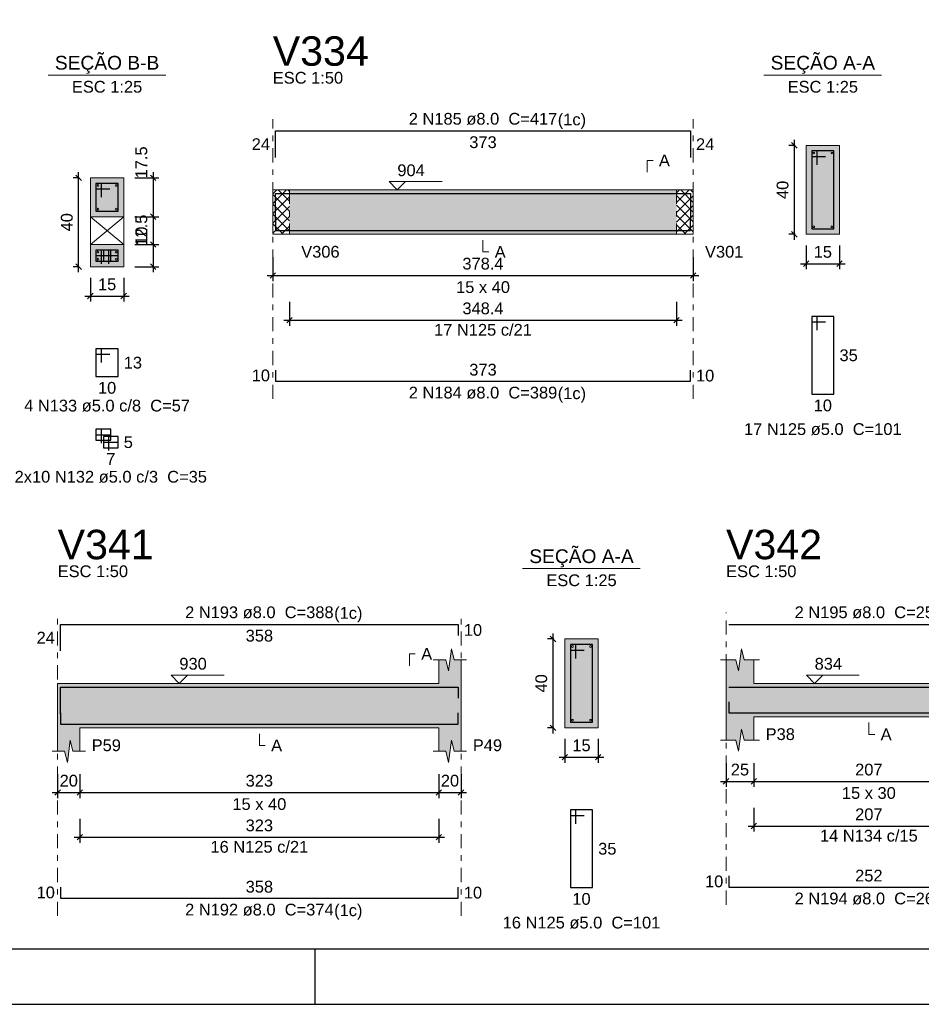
# Model space of a CAD drawing. Header units: millimetres. Extents: x 0 to 119, y 0 to 84.
# Tile 2 of 30: x 16 to 32, y 0 to 18. Entities that reach past the tile are written whole.
import ezdxf

# ---------------------------------------------------------------- set-up
doc = ezdxf.new("R2010")
doc.units = ezdxf.units.MM
doc.header["$MEASUREMENT"] = 0
doc.linetypes.add('DASHDOT', pattern=[2.54, 1.27, -0.635, 0, -0.635])
doc.linetypes.add('NULL', pattern=[0])
doc.layers.get('0').update_dxf_attribs({"lineweight": 18})
for name, color, linetype, lineweight in [('Descrição da armadura', 7, 'Continuous', 0), ('DT-Barras na forma', 2, 'Continuous', 30), ('DT-Barras no corte', 5, 'Continuous', 5), ('DT-Barras rebatidas', 2, 'Continuous', 30), ('DT-Cotas', 9, 'Continuous', 5), ('DT-Forma', 5, 'Continuous', 5), ('DT-Hachura forma vigas', 254, 'Continuous', 5), ('DT-Hachura intersecção vigas', 9, 'Continuous', 5), ('DT-Hachura seção vigas', 254, 'Continuous', 5), ('DT-Pontilhado', 9, 'DASHDOT', 5), ('DT-Textos', 7, 'Continuous', 5), ('DT-Título', 3, 'Continuous', 20), ('Textos armaduras', 7, 'Continuous', 0)]:
    doc.layers.add(name, color=color, linetype=linetype, lineweight=lineweight)
doc.layers.add('SEDUC_MARF', color=1, linetype='Continuous')
doc.layers.add('SEDUC_MARGG', color=7, linetype='Continuous')
doc.styles.add('Arial', font='txt')
doc.dimstyles.new('UM_25.000000', dxfattribs={"dimtxt": 0.18, "dimasz": 0.1, "dimexe": 0.1, "dimexo": 0.2, "dimgap": 0, "dimtad": 1, "dimtih": 1, "dimtoh": 1, "dimdec": 1, "dimlfac": 25, "dimzin": 0, "dimdsep": 46, "dimtxsty": 'Standard', "dimcen": 0.09, "dimdle": 0.1, "dimadec": 1, "dimazin": 2, "dimtfac": 1, "dimtdec": 4, "dimtofl": 0, "dimtmove": 0, "dimatfit": 3, "dimfxl": 1, "dimtolj": 1, "dimarcsym": 0})
doc.dimstyles.new('UM_50.000000', dxfattribs={"dimtxt": 0.18, "dimasz": 0.1, "dimexe": 0.1, "dimexo": 0.2, "dimgap": 0, "dimtad": 1, "dimtih": 1, "dimtoh": 1, "dimdec": 1, "dimlfac": 50, "dimzin": 0, "dimdsep": 46, "dimtxsty": 'Standard', "dimcen": 0.09, "dimdle": 0.1, "dimadec": 1, "dimazin": 2, "dimtfac": 1, "dimtdec": 4, "dimtofl": 0, "dimtmove": 0, "dimatfit": 3, "dimfxl": 1, "dimtolj": 1, "dimarcsym": 0})

# ---------------------------------------------------------------- blocks, each defined once
blk = doc.blocks.new('_Oblique')
at = {"color": 0, "linetype": 'ByBlock', "lineweight": -2}
blk.add_line((-0.5, -0.5), (0.5, 0.5), dxfattribs=at)
blk = doc.blocks.new('*D301')
at = {"layer": 'Defpoints', "color": 0}
for p in [(16.753, 14.877), (16.965, 14.877), (16.965, 13.277)]:
    blk.add_point(p, dxfattribs=at)
at = {"layer": 'DT-Cotas', "color": 0, "lineweight": -2}
for p, q in [((16.753, 13.177), (16.753, 14.977)), ((16.765, 14.877), (16.653, 14.877)), ((16.765, 13.277), (16.653, 13.277))]:
    blk.add_line(p, q, dxfattribs=at)
at = {"layer": 'DT-Cotas', "color": 0, "lineweight": -2, "xscale": 0.1, "yscale": 0.1, "zscale": 0.1}
for p, rotation in [((16.753, 14.877), 90), ((16.753, 13.277), 270)]:
    blk.add_blockref('_Oblique', p, dxfattribs=dict(at, rotation=rotation))
at = {"layer": 'DT-Cotas', "color": 7, "insert": (16.541, 14.077), "char_height": 0.2118, "attachment_point": 5, "rotation": 90, "style": 'Arial'}
blk.add_mtext('\\A1;40', dxfattribs=at)
blk = doc.blocks.new('*D302')
at = {"layer": 'Defpoints', "color": 0}
for p in [(16.965, 13.277), (17.565, 13.277), (17.565, 12.748)]:
    blk.add_point(p, dxfattribs=at)
at = {"layer": 'DT-Cotas', "color": 0, "lineweight": -2}
for p, q in [((16.965, 13.077), (16.965, 12.648)), ((17.565, 13.077), (17.565, 12.648)), ((16.865, 12.748), (17.665, 12.748))]:
    blk.add_line(p, q, dxfattribs=at)
at = {"layer": 'DT-Cotas', "color": 0, "lineweight": -2, "xscale": 0.1, "yscale": 0.1, "zscale": 0.1, "rotation": 180}
blk.add_blockref('_Oblique', (16.965, 12.748), dxfattribs=at)
at = {"layer": 'DT-Cotas', "color": 0, "lineweight": -2, "xscale": 0.1, "yscale": 0.1, "zscale": 0.1}
blk.add_blockref('_Oblique', (17.565, 12.748), dxfattribs=at)
at = {"layer": 'DT-Cotas', "color": 7, "insert": (17.265, 12.959), "char_height": 0.2118, "attachment_point": 5, "rotation": 0.0057, "style": 'Arial'}
blk.add_mtext('\\A1;15', dxfattribs=at)
blk = doc.blocks.new('*D303')
at = {"layer": 'Defpoints', "color": 0}
for p in [(17.565, 14.877), (17.565, 14.177), (18.094, 14.177)]:
    blk.add_point(p, dxfattribs=at)
at = {"layer": 'DT-Cotas', "color": 0, "lineweight": -2}
for p, q in [((18.094, 14.977), (18.094, 14.077)), ((17.765, 14.877), (18.194, 14.877)), ((17.765, 14.177), (18.194, 14.177))]:
    blk.add_line(p, q, dxfattribs=at)
at = {"layer": 'DT-Cotas', "color": 0, "lineweight": -2, "xscale": 0.1, "yscale": 0.1, "zscale": 0.1}
for p, rotation in [((18.094, 14.877), 90), ((18.094, 14.177), 270)]:
    blk.add_blockref('_Oblique', p, dxfattribs=dict(at, rotation=rotation))
at = {"layer": 'DT-Cotas', "color": 7, "insert": (17.882, 15.155), "char_height": 0.2118, "attachment_point": 5, "rotation": 90, "style": 'Arial'}
blk.add_mtext('\\A1;17.5', dxfattribs=at)
blk = doc.blocks.new('*D304')
at = {"layer": 'Defpoints', "color": 0}
for p in [(17.565, 14.177), (17.565, 13.677), (18.094, 13.677)]:
    blk.add_point(p, dxfattribs=at)
at = {"layer": 'DT-Cotas', "color": 0, "lineweight": -2}
for p, q in [((18.094, 14.277), (18.094, 13.577)), ((17.765, 14.177), (18.194, 14.177)), ((17.765, 13.677), (18.194, 13.677))]:
    blk.add_line(p, q, dxfattribs=at)
at = {"layer": 'DT-Cotas', "color": 0, "lineweight": -2, "xscale": 0.1, "yscale": 0.1, "zscale": 0.1}
for p, rotation in [((18.094, 14.177), 90), ((18.094, 13.677), 270)]:
    blk.add_blockref('_Oblique', p, dxfattribs=dict(at, rotation=rotation))
at = {"layer": 'DT-Cotas', "color": 7, "insert": (17.882, 13.927), "char_height": 0.2118, "attachment_point": 5, "rotation": 90, "style": 'Arial'}
blk.add_mtext('\\A1;12.5', dxfattribs=at)
blk = doc.blocks.new('*D305')
at = {"layer": 'Defpoints', "color": 0}
for p in [(17.565, 13.677), (17.565, 13.277), (18.094, 13.277)]:
    blk.add_point(p, dxfattribs=at)
at = {"layer": 'DT-Cotas', "color": 0, "lineweight": -2}
for p, q in [((17.765, 13.677), (18.194, 13.677)), ((18.094, 13.777), (18.094, 13.177)), ((17.765, 13.277), (18.194, 13.277))]:
    blk.add_line(p, q, dxfattribs=at)
at = {"layer": 'DT-Cotas', "color": 0, "lineweight": -2, "xscale": 0.1, "yscale": 0.1, "zscale": 0.1}
for p, rotation in [((18.094, 13.677), 90), ((18.094, 13.277), 270)]:
    blk.add_blockref('_Oblique', p, dxfattribs=dict(at, rotation=rotation))
at = {"layer": 'DT-Cotas', "color": 7, "insert": (17.882, 13.834), "char_height": 0.2118, "attachment_point": 5, "rotation": 90, "style": 'Arial'}
blk.add_mtext('\\A1;10', dxfattribs=at)
blk = doc.blocks.new('*D310')
at = {"layer": 'Defpoints', "color": 0}
for p in [(20.247, 13.649), (27.814, 13.649), (27.814, 13.119)]:
    blk.add_point(p, dxfattribs=at)
at = {"layer": 'DT-Cotas', "color": 0, "lineweight": -2}
for p, q in [((20.247, 13.449), (20.247, 13.019)), ((27.814, 13.449), (27.814, 13.019)), ((20.147, 13.119), (27.914, 13.119))]:
    blk.add_line(p, q, dxfattribs=at)
at = {"layer": 'DT-Cotas', "color": 0, "lineweight": -2, "xscale": 0.1, "yscale": 0.1, "zscale": 0.1, "rotation": 180}
blk.add_blockref('_Oblique', (20.247, 13.119), dxfattribs=at)
at = {"layer": 'DT-Cotas', "color": 0, "lineweight": -2, "xscale": 0.1, "yscale": 0.1, "zscale": 0.1}
blk.add_blockref('_Oblique', (27.814, 13.119), dxfattribs=at)
at = {"layer": 'DT-Cotas', "color": 7, "insert": (24.03, 13.331), "char_height": 0.2118, "attachment_point": 5, "style": 'Arial'}
blk.add_mtext('\\A1;378.4', dxfattribs=at)
blk = doc.blocks.new('*D311')
at = {"layer": 'Defpoints', "color": 0}
for p in [(29.635, 15.46), (29.847, 15.46), (29.847, 13.86)]:
    blk.add_point(p, dxfattribs=at)
at = {"layer": 'DT-Cotas', "color": 0, "lineweight": -2}
for p, q in [((29.647, 15.46), (29.535, 15.46)), ((29.635, 13.76), (29.635, 15.56)), ((29.647, 13.86), (29.535, 13.86))]:
    blk.add_line(p, q, dxfattribs=at)
at = {"layer": 'DT-Cotas', "color": 0, "lineweight": -2, "xscale": 0.1, "yscale": 0.1, "zscale": 0.1}
for p, rotation in [((29.635, 15.46), 90), ((29.635, 13.86), 270)]:
    blk.add_blockref('_Oblique', p, dxfattribs=dict(at, rotation=rotation))
at = {"layer": 'DT-Cotas', "color": 7, "insert": (29.423, 14.66), "char_height": 0.2118, "attachment_point": 5, "rotation": 90, "style": 'Arial'}
blk.add_mtext('\\A1;40', dxfattribs=at)
blk = doc.blocks.new('*D312')
at = {"layer": 'Defpoints', "color": 0}
for p in [(29.847, 13.86), (30.447, 13.86), (30.447, 13.331)]:
    blk.add_point(p, dxfattribs=at)
at = {"layer": 'DT-Cotas', "color": 0, "lineweight": -2}
for p, q in [((29.847, 13.66), (29.847, 13.231)), ((30.447, 13.66), (30.447, 13.231)), ((29.747, 13.331), (30.547, 13.331))]:
    blk.add_line(p, q, dxfattribs=at)
at = {"layer": 'DT-Cotas', "color": 0, "lineweight": -2, "xscale": 0.1, "yscale": 0.1, "zscale": 0.1, "rotation": 180}
blk.add_blockref('_Oblique', (29.847, 13.331), dxfattribs=at)
at = {"layer": 'DT-Cotas', "color": 0, "lineweight": -2, "xscale": 0.1, "yscale": 0.1, "zscale": 0.1}
blk.add_blockref('_Oblique', (30.447, 13.331), dxfattribs=at)
at = {"layer": 'DT-Cotas', "color": 7, "insert": (30.147, 13.543), "char_height": 0.2118, "attachment_point": 5, "rotation": 0.0057, "style": 'Arial'}
blk.add_mtext('\\A1;15', dxfattribs=at)
blk = doc.blocks.new('*D313')
at = {"layer": 'Defpoints', "color": 0}
for p in [(20.547, 12.844), (27.514, 12.844), (27.514, 12.314)]:
    blk.add_point(p, dxfattribs=at)
at = {"layer": 'DT-Cotas', "color": 0, "lineweight": -2}
for p, q in [((20.547, 12.644), (20.547, 12.214)), ((27.514, 12.644), (27.514, 12.214)), ((20.447, 12.314), (27.614, 12.314))]:
    blk.add_line(p, q, dxfattribs=at)
at = {"layer": 'DT-Cotas', "color": 0, "lineweight": -2, "xscale": 0.1, "yscale": 0.1, "zscale": 0.1, "rotation": 180}
blk.add_blockref('_Oblique', (20.547, 12.314), dxfattribs=at)
at = {"layer": 'DT-Cotas', "color": 0, "lineweight": -2, "xscale": 0.1, "yscale": 0.1, "zscale": 0.1}
blk.add_blockref('_Oblique', (27.514, 12.314), dxfattribs=at)
at = {"layer": 'DT-Cotas', "color": 7, "insert": (24.03, 12.526), "char_height": 0.2118, "attachment_point": 5, "style": 'Arial'}
blk.add_mtext('\\A1;348.4', dxfattribs=at)
blk = doc.blocks.new('*D348')
at = {"layer": 'Defpoints', "color": 0}
for p in [(16.375, 4.342), (16.775, 4.342), (16.775, 3.812)]:
    blk.add_point(p, dxfattribs=at)
at = {"layer": 'DT-Cotas', "color": 0, "lineweight": -2}
for p, q in [((16.375, 4.142), (16.375, 3.712)), ((16.775, 4.142), (16.775, 3.712)), ((16.275, 3.812), (16.875, 3.812))]:
    blk.add_line(p, q, dxfattribs=at)
at = {"layer": 'DT-Cotas', "color": 0, "lineweight": -2, "xscale": 0.1, "yscale": 0.1, "zscale": 0.1, "rotation": 180}
blk.add_blockref('_Oblique', (16.375, 3.812), dxfattribs=at)
at = {"layer": 'DT-Cotas', "color": 0, "lineweight": -2, "xscale": 0.1, "yscale": 0.1, "zscale": 0.1}
blk.add_blockref('_Oblique', (16.775, 3.812), dxfattribs=at)
at = {"layer": 'DT-Cotas', "color": 7, "insert": (16.575, 4.024), "char_height": 0.2118, "attachment_point": 5, "rotation": 0.0057, "style": 'Arial'}
blk.add_mtext('\\A1;20', dxfattribs=at)
blk = doc.blocks.new('*D349')
at = {"layer": 'Defpoints', "color": 0}
for p in [(16.775, 4.342), (23.236, 4.342), (23.236, 3.812)]:
    blk.add_point(p, dxfattribs=at)
at = {"layer": 'DT-Cotas', "color": 0, "lineweight": -2}
for p, q in [((16.775, 4.142), (16.775, 3.712)), ((23.236, 4.142), (23.236, 3.712)), ((16.675, 3.812), (23.336, 3.812))]:
    blk.add_line(p, q, dxfattribs=at)
at = {"layer": 'DT-Cotas', "color": 0, "lineweight": -2, "xscale": 0.1, "yscale": 0.1, "zscale": 0.1, "rotation": 180}
blk.add_blockref('_Oblique', (16.775, 3.812), dxfattribs=at)
at = {"layer": 'DT-Cotas', "color": 0, "lineweight": -2, "xscale": 0.1, "yscale": 0.1, "zscale": 0.1}
blk.add_blockref('_Oblique', (23.236, 3.812), dxfattribs=at)
at = {"layer": 'DT-Cotas', "color": 7, "insert": (20.005, 4.024), "char_height": 0.2118, "attachment_point": 5, "style": 'Arial'}
blk.add_mtext('\\A1;323', dxfattribs=at)
blk = doc.blocks.new('*D350')
at = {"layer": 'Defpoints', "color": 0}
for p in [(23.236, 4.342), (23.636, 4.342), (23.636, 3.812)]:
    blk.add_point(p, dxfattribs=at)
at = {"layer": 'DT-Cotas', "color": 0, "lineweight": -2}
for p, q in [((23.236, 4.142), (23.236, 3.712)), ((23.636, 4.142), (23.636, 3.712)), ((23.136, 3.812), (23.736, 3.812))]:
    blk.add_line(p, q, dxfattribs=at)
at = {"layer": 'DT-Cotas', "color": 0, "lineweight": -2, "xscale": 0.1, "yscale": 0.1, "zscale": 0.1, "rotation": 180}
blk.add_blockref('_Oblique', (23.236, 3.812), dxfattribs=at)
at = {"layer": 'DT-Cotas', "color": 0, "lineweight": -2, "xscale": 0.1, "yscale": 0.1, "zscale": 0.1}
blk.add_blockref('_Oblique', (23.636, 3.812), dxfattribs=at)
at = {"layer": 'DT-Cotas', "color": 7, "insert": (23.436, 4.024), "char_height": 0.2118, "attachment_point": 5, "rotation": 0.0057, "style": 'Arial'}
blk.add_mtext('\\A1;20', dxfattribs=at)
blk = doc.blocks.new('*D351')
at = {"layer": 'Defpoints', "color": 0}
for p in [(25.291, 6.577), (25.503, 6.577), (25.503, 4.977)]:
    blk.add_point(p, dxfattribs=at)
at = {"layer": 'DT-Cotas', "color": 0, "lineweight": -2}
for p, q in [((25.303, 6.577), (25.191, 6.577)), ((25.291, 4.877), (25.291, 6.677)), ((25.303, 4.977), (25.191, 4.977))]:
    blk.add_line(p, q, dxfattribs=at)
at = {"layer": 'DT-Cotas', "color": 0, "lineweight": -2, "xscale": 0.1, "yscale": 0.1, "zscale": 0.1}
for p, rotation in [((25.291, 6.577), 90), ((25.291, 4.977), 270)]:
    blk.add_blockref('_Oblique', p, dxfattribs=dict(at, rotation=rotation))
at = {"layer": 'DT-Cotas', "color": 7, "insert": (25.08, 5.777), "char_height": 0.2118, "attachment_point": 5, "rotation": 90, "style": 'Arial'}
blk.add_mtext('\\A1;40', dxfattribs=at)
blk = doc.blocks.new('*D352')
at = {"layer": 'Defpoints', "color": 0}
for p in [(25.503, 4.977), (26.103, 4.977), (26.103, 4.448)]:
    blk.add_point(p, dxfattribs=at)
at = {"layer": 'DT-Cotas', "color": 0, "lineweight": -2}
for p, q in [((25.503, 4.777), (25.503, 4.348)), ((26.103, 4.777), (26.103, 4.348)), ((25.403, 4.448), (26.203, 4.448))]:
    blk.add_line(p, q, dxfattribs=at)
at = {"layer": 'DT-Cotas', "color": 0, "lineweight": -2, "xscale": 0.1, "yscale": 0.1, "zscale": 0.1, "rotation": 180}
blk.add_blockref('_Oblique', (25.503, 4.448), dxfattribs=at)
at = {"layer": 'DT-Cotas', "color": 0, "lineweight": -2, "xscale": 0.1, "yscale": 0.1, "zscale": 0.1}
blk.add_blockref('_Oblique', (26.103, 4.448), dxfattribs=at)
at = {"layer": 'DT-Cotas', "color": 7, "insert": (25.803, 4.66), "char_height": 0.2118, "attachment_point": 5, "rotation": 0.0057, "style": 'Arial'}
blk.add_mtext('\\A1;15', dxfattribs=at)
blk = doc.blocks.new('*D353')
at = {"layer": 'Defpoints', "color": 0}
for p in [(16.775, 3.537), (23.236, 3.537), (23.236, 3.008)]:
    blk.add_point(p, dxfattribs=at)
at = {"layer": 'DT-Cotas', "color": 0, "lineweight": -2}
for p, q in [((16.775, 3.337), (16.775, 2.908)), ((23.236, 3.337), (23.236, 2.908)), ((16.675, 3.008), (23.336, 3.008))]:
    blk.add_line(p, q, dxfattribs=at)
at = {"layer": 'DT-Cotas', "color": 0, "lineweight": -2, "xscale": 0.1, "yscale": 0.1, "zscale": 0.1, "rotation": 180}
blk.add_blockref('_Oblique', (16.775, 3.008), dxfattribs=at)
at = {"layer": 'DT-Cotas', "color": 0, "lineweight": -2, "xscale": 0.1, "yscale": 0.1, "zscale": 0.1}
blk.add_blockref('_Oblique', (23.236, 3.008), dxfattribs=at)
at = {"layer": 'DT-Cotas', "color": 7, "insert": (20.005, 3.219), "char_height": 0.2118, "attachment_point": 5, "style": 'Arial'}
blk.add_mtext('\\A1;323', dxfattribs=at)
blk = doc.blocks.new('*D354')
at = {"layer": 'Defpoints', "color": 0}
for p in [(28.405, 4.542), (28.905, 4.542), (28.905, 4.012)]:
    blk.add_point(p, dxfattribs=at)
at = {"layer": 'DT-Cotas', "color": 0, "lineweight": -2}
for p, q in [((28.405, 4.342), (28.405, 3.912)), ((28.905, 4.342), (28.905, 3.912)), ((28.305, 4.012), (29.005, 4.012))]:
    blk.add_line(p, q, dxfattribs=at)
at = {"layer": 'DT-Cotas', "color": 0, "lineweight": -2, "xscale": 0.1, "yscale": 0.1, "zscale": 0.1, "rotation": 180}
blk.add_blockref('_Oblique', (28.405, 4.012), dxfattribs=at)
at = {"layer": 'DT-Cotas', "color": 0, "lineweight": -2, "xscale": 0.1, "yscale": 0.1, "zscale": 0.1}
blk.add_blockref('_Oblique', (28.905, 4.012), dxfattribs=at)
at = {"layer": 'DT-Cotas', "color": 7, "insert": (28.655, 4.224), "char_height": 0.2118, "attachment_point": 5, "rotation": 0.0057, "style": 'Arial'}
blk.add_mtext('\\A1;25', dxfattribs=at)
blk = doc.blocks.new('*D355')
at = {"layer": 'Defpoints', "color": 0}
for p in [(28.905, 4.542), (33.045, 4.542), (33.045, 4.012)]:
    blk.add_point(p, dxfattribs=at)
at = {"layer": 'DT-Cotas', "color": 0, "lineweight": -2}
for p, q in [((28.905, 4.342), (28.905, 3.912)), ((33.045, 4.342), (33.045, 3.912)), ((28.805, 4.012), (33.145, 4.012))]:
    blk.add_line(p, q, dxfattribs=at)
at = {"layer": 'DT-Cotas', "color": 0, "lineweight": -2, "xscale": 0.1, "yscale": 0.1, "zscale": 0.1, "rotation": 180}
blk.add_blockref('_Oblique', (28.905, 4.012), dxfattribs=at)
at = {"layer": 'DT-Cotas', "color": 0, "lineweight": -2, "xscale": 0.1, "yscale": 0.1, "zscale": 0.1}
blk.add_blockref('_Oblique', (33.045, 4.012), dxfattribs=at)
at = {"layer": 'DT-Cotas', "color": 7, "insert": (30.975, 4.224), "char_height": 0.2118, "attachment_point": 5, "style": 'Arial'}
blk.add_mtext('\\A1;207', dxfattribs=at)
blk = doc.blocks.new('*D359')
at = {"layer": 'Defpoints', "color": 0}
for p in [(28.905, 3.737), (33.045, 3.737), (33.045, 3.208)]:
    blk.add_point(p, dxfattribs=at)
at = {"layer": 'DT-Cotas', "color": 0, "lineweight": -2}
for p, q in [((28.905, 3.537), (28.905, 3.108)), ((33.045, 3.537), (33.045, 3.108)), ((28.805, 3.208), (33.145, 3.208))]:
    blk.add_line(p, q, dxfattribs=at)
at = {"layer": 'DT-Cotas', "color": 0, "lineweight": -2, "xscale": 0.1, "yscale": 0.1, "zscale": 0.1, "rotation": 180}
blk.add_blockref('_Oblique', (28.905, 3.208), dxfattribs=at)
at = {"layer": 'DT-Cotas', "color": 0, "lineweight": -2, "xscale": 0.1, "yscale": 0.1, "zscale": 0.1}
blk.add_blockref('_Oblique', (33.045, 3.208), dxfattribs=at)
at = {"layer": 'DT-Cotas', "color": 7, "insert": (30.975, 3.419), "char_height": 0.2118, "attachment_point": 5, "style": 'Arial'}
blk.add_mtext('\\A1;207', dxfattribs=at)

msp = doc.modelspace()

# ---------------------------------------------------------------- hatches: boundary and pattern name
at = {"layer": 'DT-Hachura forma vigas', "linetype": 'Continuous'}
for points in [[(20.5466, 13.8603), (27.514, 13.8603), (27.514, 14.6603), (20.5466, 14.6603), (20.5466, 13.8603)], [(23.6356, 4.5537), (23.6356, 4.9773), (23.6356, 5.7773), (23.6356, 6.2009), (23.5106, 6.2009), (23.4606, 6.4009), (23.4106, 6.0009), (23.3606, 6.2009), (23.2356, 6.2009), (23.2356, 5.7773), (16.7752, 5.7773), (16.3752, 5.7773), (16.3752, 4.9773), (16.3752, 4.5537), (16.5002, 4.5537), (16.5502, 4.3537), (16.6002, 4.7537), (16.6502, 4.5537), (16.7752, 4.5537), (16.7752, 4.9773), (23.2356, 4.9773), (23.2356, 4.5537), (23.3606, 4.5537), (23.4106, 4.3537), (23.4606, 4.7537), (23.5106, 4.5537), (23.6356, 4.5537)], [(33.5452, 4.7537), (33.5452, 5.1773), (33.5452, 5.7773), (33.5452, 6.2009), (33.3702, 6.2009), (33.3202, 6.4009), (33.2702, 6.0009), (33.2202, 6.2009), (33.0452, 6.2009), (33.0452, 5.7773), (28.9052, 5.7773), (28.9052, 6.2009), (28.7302, 6.2009), (28.6802, 6.4009), (28.6302, 6.0009), (28.5802, 6.2009), (28.4052, 6.2009), (28.4052, 5.7773), (28.4052, 5.1773), (28.4052, 4.7537), (28.5802, 4.7537), (28.6302, 4.5537), (28.6802, 4.9537), (28.7302, 4.7537), (28.9052, 4.7537), (28.9052, 5.1773), (33.0452, 5.1773), (33.0452, 4.7537), (33.2202, 4.7537), (33.2702, 4.5537), (33.3202, 4.9537), (33.3702, 4.7537), (33.5452, 4.7537)]]:
    msp.add_hatch(color=254, dxfattribs=at).paths.add_polyline_path(points)
at = {"layer": 'DT-Hachura intersecção vigas', "linetype": 'Continuous'}
h = msp.add_hatch(dxfattribs=at)
h.set_pattern_fill('ANSI37', color=9, style=0)
h.paths.add_polyline_path([(20.2466, 13.8603), (20.5466, 13.8603), (20.5466, 14.6603), (20.2466, 14.6603), (20.2466, 13.8603)])
h = msp.add_hatch(dxfattribs=at)
h.set_pattern_fill('ANSI37', color=9, style=0)
h.paths.add_polyline_path([(27.514, 13.8603), (27.814, 13.8603), (27.814, 14.6603), (27.514, 14.6603), (27.514, 13.8603)])
at = {"layer": 'DT-Hachura seção vigas', "linetype": 'Continuous'}
for points in [[(29.8466, 13.8603), (29.8466, 13.8603), (30.4466, 13.8603), (30.4466, 15.4603), (29.8466, 15.4603), (29.8466, 13.8603)], [(25.5031, 4.9773), (25.5031, 4.9773), (26.1031, 4.9773), (26.1031, 6.5773), (25.5031, 6.5773), (25.5031, 4.9773)]]:
    msp.add_hatch(color=254, dxfattribs=at).paths.add_polyline_path(points)
h = msp.add_hatch(color=254, dxfattribs=at)
h.paths.add_polyline_path([(16.9647, 13.2771), (16.9647, 13.2771), (17.5647, 13.2771), (17.5647, 14.8771), (16.9647, 14.8771), (16.9647, 13.2771)])
h.paths.add_polyline_path([(17.5647, 14.1771), (16.9647, 14.1771), (16.9647, 13.6771), (17.5647, 13.6771), (17.5647, 14.1771)], flags=0)

# ---------------------------------------------------------------- linework, layer by layer
at = {"layer": 'DT-Barras na forma'}
for p, q in [((30.0466, 15.3603), (29.9466, 15.3603)), ((29.9466, 15.3603), (29.9466, 13.9603)), ((30.3466, 15.3603), (29.9466, 15.3603)), ((29.9466, 15.3603), (29.9466, 15.2603)), ((29.9466, 15.2603), (30.1966, 15.2603)), ((30.0466, 15.1103), (30.0466, 15.3603)), ((30.3466, 13.9603), (30.3466, 15.3603)), ((29.9466, 13.9603), (30.3466, 13.9603)), ((25.7031, 6.4773), (25.6031, 6.4773)), ((25.6031, 6.4773), (25.6031, 5.0773)), ((26.0031, 6.4773), (25.6031, 6.4773)), ((25.6031, 6.4773), (25.6031, 6.3773)), ((25.7031, 6.2273), (25.7031, 6.4773)), ((26.0031, 5.0773), (26.0031, 6.4773)), ((25.6031, 6.3773), (25.8531, 6.3773)), ((25.6031, 5.0773), (26.0031, 5.0773))]:
    msp.add_line(p, q, dxfattribs=at)
for points in [[(17.1647, 14.5271), (17.1647, 14.7771), (17.0647, 14.7771), (17.0647, 14.2771), (17.4647, 14.2771), (17.4647, 14.7771), (17.0647, 14.7771), (17.0647, 14.6771), (17.3147, 14.6771)], [(20.2966, 14.1145), (20.2966, 14.5923), (27.764, 14.5923), (27.764, 14.1145)], [(20.2966, 14.1283), (20.2966, 13.9283), (27.764, 13.9283), (27.764, 14.1283)], [(17.1647, 13.3271), (17.1647, 13.5771), (17.0647, 13.5771), (17.0647, 13.3771), (17.3314, 13.3771), (17.3314, 13.5771), (17.0647, 13.5771), (17.0647, 13.4771), (17.3147, 13.4771)], [(17.298, 13.3271), (17.298, 13.5771), (17.198, 13.5771), (17.198, 13.3771), (17.4647, 13.3771), (17.4647, 13.5771), (17.198, 13.5771), (17.198, 13.4771), (17.448, 13.4771)], [(17.1647, 10.1031), (17.1647, 10.3531), (17.0647, 10.3531), (17.0647, 10.1531), (17.3314, 10.1531), (17.3314, 10.3531), (17.0647, 10.3531), (17.0647, 10.2531), (17.3147, 10.2531)], [(16.4252, 5.2315), (16.4252, 5.7093), (23.5856, 5.7093), (23.5856, 5.5093)], [(28.4552, 5.7093), (33.4952, 5.7093)], [(28.4552, 5.4453), (28.4552, 5.2453), (33.4952, 5.2453), (33.4952, 5.4453)], [(16.4252, 5.2453), (16.4252, 5.0453), (23.5856, 5.0453), (23.5856, 5.2453)]]:
    msp.add_lwpolyline(points, dxfattribs=at)
at = {"layer": 'DT-Barras no corte'}
for centre in [(29.9826, 15.3243), (30.3106, 15.3243), (17.1007, 14.7411), (17.4287, 14.7411), (17.1007, 14.3131), (17.4287, 14.3131), (29.9826, 13.9963), (30.3106, 13.9963), (17.1007, 13.5411), (17.4287, 13.5411), (17.1007, 13.4131), (17.4287, 13.4131), (25.6391, 6.4413), (25.9671, 6.4413), (25.6391, 5.1133), (25.9671, 5.1133)]:
    msp.add_circle(centre, 0.016, dxfattribs=at)
at = {"layer": 'DT-Barras rebatidas'}
for points in [[(20.2966, 15.2441), (20.2966, 15.7219), (27.764, 15.7219), (27.764, 15.2441)], [(30.0466, 12.1336), (30.0466, 12.3836), (29.9466, 12.3836), (29.9466, 10.9836), (30.3466, 10.9836), (30.3466, 12.3836), (29.9466, 12.3836), (29.9466, 12.2836), (30.1966, 12.2836)], [(17.1647, 11.5504), (17.1647, 11.8004), (17.0647, 11.8004), (17.0647, 11.3004), (17.4647, 11.3004), (17.4647, 11.8004), (17.0647, 11.8004), (17.0647, 11.7004), (17.3147, 11.7004)], [(20.2966, 11.4173), (20.2966, 11.2173), (27.764, 11.2173), (27.764, 11.4173)], [(17.298, 9.9697), (17.298, 10.2197), (17.198, 10.2197), (17.198, 10.0197), (17.4647, 10.0197), (17.4647, 10.2197), (17.198, 10.2197), (17.198, 10.1197), (17.448, 10.1197)], [(16.4252, 6.3611), (16.4252, 6.8389), (23.5856, 6.8389), (23.5856, 6.6389)], [(28.4552, 6.8389), (33.4952, 6.8389)], [(25.7031, 3.2506), (25.7031, 3.5006), (25.6031, 3.5006), (25.6031, 2.1006), (26.0031, 2.1006), (26.0031, 3.5006), (25.6031, 3.5006), (25.6031, 3.4006), (25.8531, 3.4006)], [(28.4552, 2.3107), (28.4552, 2.1107), (33.4952, 2.1107), (33.4952, 2.3107)], [(16.4252, 2.1107), (16.4252, 1.9107), (23.5856, 1.9107), (23.5856, 2.1107)]]:
    msp.add_lwpolyline(points, dxfattribs=at)
at = {"layer": 'DT-Forma'}
for p, q in [((30.4466, 15.4603), (29.8466, 15.4603)), ((29.8466, 15.4603), (29.8466, 13.8603)), ((30.4466, 13.8603), (30.4466, 15.4603)), ((17.5647, 14.8771), (16.9647, 14.8771)), ((16.9647, 14.8771), (16.9647, 13.2771)), ((17.5647, 13.2771), (17.5647, 14.8771)), ((20.2466, 14.6603), (20.5466, 14.6603)), ((20.5466, 14.6603), (27.514, 14.6603)), ((27.514, 14.6603), (27.814, 14.6603)), ((16.9647, 14.1771), (17.5647, 14.1771)), ((16.9647, 14.1771), (17.5647, 13.6771)), ((16.9647, 13.6771), (17.5647, 14.1771)), ((20.2466, 13.8603), (20.5466, 13.8603)), ((20.5466, 13.8603), (27.514, 13.8603)), ((27.514, 13.8603), (27.814, 13.8603)), ((29.8466, 13.8603), (30.4466, 13.8603)), ((16.9647, 13.6771), (17.5647, 13.6771)), ((16.9647, 13.2771), (17.5647, 13.2771)), ((26.1031, 6.5773), (25.5031, 6.5773)), ((25.5031, 6.5773), (25.5031, 4.9773)), ((26.1031, 4.9773), (26.1031, 6.5773)), ((23.4106, 6.0009), (23.4606, 6.4009)), ((23.4606, 6.4009), (23.5106, 6.2009)), ((28.6302, 6.0009), (28.6802, 6.4009)), ((28.6802, 6.4009), (28.7302, 6.2009)), ((23.1356, 6.2009), (23.3606, 6.2009)), ((23.2356, 5.7773), (23.2356, 6.2009)), ((23.3606, 6.2009), (23.4106, 6.0009)), ((23.5106, 6.2009), (23.7356, 6.2009)), ((23.6356, 6.2009), (23.6356, 5.7773)), ((28.3052, 6.2009), (28.5802, 6.2009)), ((28.4052, 5.7773), (28.4052, 6.2009)), ((28.5802, 6.2009), (28.6302, 6.0009)), ((28.7302, 6.2009), (29.0052, 6.2009)), ((28.9052, 6.2009), (28.9052, 5.7773)), ((16.3752, 5.7773), (16.7752, 5.7773)), ((16.7752, 5.7773), (23.2356, 5.7773)), ((28.9052, 5.7773), (33.0452, 5.7773)), ((28.4052, 5.1773), (28.4052, 4.7537)), ((28.9052, 4.7537), (28.9052, 5.1773)), ((28.9052, 5.1773), (33.0452, 5.1773)), ((16.3752, 4.9773), (16.3752, 4.5537)), ((16.7752, 4.5537), (16.7752, 4.9773)), ((16.7752, 4.9773), (23.2356, 4.9773)), ((23.2356, 4.9773), (23.2356, 4.5537)), ((23.6356, 4.5537), (23.6356, 4.9773)), ((25.5031, 4.9773), (26.1031, 4.9773)), ((28.6302, 4.5537), (28.6802, 4.9537)), ((28.6802, 4.9537), (28.7302, 4.7537)), ((16.5502, 4.3537), (16.6002, 4.7537)), ((16.6002, 4.7537), (16.6502, 4.5537)), ((23.4106, 4.3537), (23.4606, 4.7537)), ((23.4606, 4.7537), (23.5106, 4.5537)), ((28.3052, 4.7537), (28.5802, 4.7537)), ((28.5802, 4.7537), (28.6302, 4.5537)), ((28.7302, 4.7537), (29.0052, 4.7537)), ((16.2752, 4.5537), (16.5002, 4.5537)), ((16.5002, 4.5537), (16.5502, 4.3537)), ((16.6502, 4.5537), (16.8752, 4.5537)), ((23.1356, 4.5537), (23.3606, 4.5537)), ((23.3606, 4.5537), (23.4106, 4.3537)), ((23.5106, 4.5537), (23.7356, 4.5537))]:
    msp.add_line(p, q, dxfattribs=at)
at = {"layer": 'DT-Forma', "linetype": 'Continuous'}
for p, q in [((20.2466, 13.8603), (20.2466, 14.6603)), ((27.814, 14.6603), (27.814, 13.8603)), ((16.3752, 4.9773), (16.3752, 5.7773)), ((23.6356, 5.7773), (23.6356, 4.9773)), ((28.4052, 5.1773), (28.4052, 5.7773))]:
    msp.add_line(p, q, dxfattribs=at)
at = {"layer": 'DT-Pontilhado', "ltscale": 0.2}
for p, q in [((20.2466, 10.8996), (20.2466, 15.9337)), ((27.814, 10.8996), (27.814, 15.9337)), ((20.5466, 14.6603), (20.5466, 13.8603)), ((27.514, 14.6603), (27.514, 13.8603)), ((16.3752, 1.593), (16.3752, 7.0507)), ((23.6356, 1.593), (23.6356, 7.0507)), ((28.4052, 1.793), (28.4052, 7.0507))]:
    msp.add_line(p, q, dxfattribs=at)
at = {"layer": 'DT-Textos'}
for p, q in [((16.2057, 16.7252), (18.3237, 16.7252)), ((29.0876, 16.7252), (31.2056, 16.7252)), ((24.7441, 7.8422), (26.8621, 7.8422))]:
    msp.add_line(p, q, dxfattribs=at)
for points in [[(26.9845, 14.978), (26.9845, 15.1898), (27.0904, 15.1898)], [(22.6368, 14.8086), (22.4886, 14.6603), (22.3403, 14.8086), (23.2934, 14.8086)], [(24.0303, 13.7544), (24.0303, 13.5426), (24.1362, 13.5426)], [(22.7061, 6.095), (22.7061, 6.3068), (22.812, 6.3068)], [(18.7133, 5.9256), (18.565, 5.7773), (18.4168, 5.9256), (19.3699, 5.9256)], [(30.1472, 5.9256), (29.9989, 5.7773), (29.8506, 5.9256), (30.8037, 5.9256)], [(30.9752, 5.0714), (30.9752, 4.8596), (31.0811, 4.8596)], [(20.0054, 4.8714), (20.0054, 4.6596), (20.1113, 4.6596)]]:
    msp.add_lwpolyline(points, dxfattribs=at)
at = {"layer": 'SEDUC_MARF'}
msp.add_line((21.0015, 1), (21.0015, 0), dxfattribs=at)
msp.add_lwpolyline([(118.9, 84.1), (0, 84.1), (0, 0), (118.9, 0)], close=True, dxfattribs=at)
at = {"layer": 'SEDUC_MARGG'}
msp.add_lwpolyline([(2.5, 1), (117.9, 1), (117.9, 83.1), (2.5, 83.1), (2.5, 1)], dxfattribs=at)

# ---------------------------------------------------------------- texts
at = {"layer": 'Descrição da armadura', "linetype": 'NULL', "char_height": 0.2118, "attachment_point": 8, "line_spacing_factor": 0.9, "style": 'Arial'}
for s, insert, width in [('2 N185 ø8.0  C=417', (24.0308, 15.8282), 5.239541), ('17 N125 c/21', (24.0303, 12.0325), 3.450264), ('2 N184 ø8.0  C=389', (24.0308, 10.8992), 5.239541), ('4 N133 ø5.0 c/8  C=57', (17.2643, 10.6652), 5.851826), ('17 N125 ø5.0  C=101', (30.1468, 10.2422), 5.562109), ('2x10 N132 ø5.0 c/3  C=35', (17.3313, 9.3846), 6.786963), ('2 N193 ø8.0  C=388', (20.0053, 6.9452), 5.239541), ('2 N195 ø8.0  C=252', (30.9753, 6.9452), 5.239541), ('14 N134 c/15', (30.9752, 2.9259), 3.450264), ('16 N125 c/21', (20.0054, 2.7259), 3.450264), ('2 N194 ø8.0  C=268', (30.9753, 1.7932), 5.239541), ('2 N192 ø8.0  C=374', (20.0053, 1.5932), 5.239541), ('16 N125 ø5.0  C=101', (25.8033, 1.3592), 5.562109)]:
    msp.add_mtext(s, dxfattribs=dict(at, insert=insert, width=width))
at = {"layer": 'DT-Textos', "linetype": 'NULL', "line_spacing_factor": 0.798, "style": 'Arial'}
for s, insert, char_height, width, attachment_point in [('SEÇÃO B-B', (17.2643, 16.7493), 0.2471, 3.812061, 8), ('SEÇÃO A-A', (30.1468, 16.7493), 0.2471, 3.812061, 8), ('ESC 1:50', (20.2468, 16.5692), 0.2118, 2.482559, 7), ('ESC 1:25', (17.2643, 16.4072), 0.2118, 2.482559, 8), ('ESC 1:25', (30.1468, 16.4072), 0.2118, 2.482559, 8), ('(1c)', (25.3758, 15.7583), 0.2118, 0.998857, 7), ('A', (27.1968, 15.0842), 0.2118, 0.386855, 7), ('904', (22.4888, 14.9042), 0.2118, 0.967705, 7), ('V306', (20.7588, 13.4372), 0.2118, 1.354561, 7), ('A', (24.2418, 13.4372), 0.2118, 0.386855, 7), ('V301', (28.0258, 13.4372), 0.2118, 1.354561, 7), ('15 x 40', (24.0308, 12.8012), 0.2118, 1.902559, 8), ('(1c)', (25.3758, 10.8293), 0.2118, 0.998857, 7), ('SEÇÃO A-A', (25.8033, 7.8663), 0.2471, 3.812061, 8), ('ESC 1:50', (16.3753, 7.6862), 0.2118, 2.482559, 7), ('ESC 1:25', (25.8033, 7.5242), 0.2118, 2.482559, 8), ('ESC 1:50', (28.4053, 7.6862), 0.2118, 2.482559, 7), ('(1c)', (21.3513, 6.8753), 0.2118, 0.998857, 7), ('A', (22.9183, 6.2012), 0.2118, 0.386855, 7), ('930', (18.5653, 6.0212), 0.2118, 0.967705, 7), ('834', (29.9993, 6.0212), 0.2118, 0.967705, 7), ('P38', (29.1173, 4.7542), 0.2118, 1.031992, 7), ('A', (31.1873, 4.7542), 0.2118, 0.386855, 7), ('P59', (16.9873, 4.5542), 0.2118, 1.031992, 7), ('A', (20.2173, 4.5542), 0.2118, 0.386855, 7), ('P49', (23.8473, 4.5542), 0.2118, 1.031992, 7), ('15 x 30', (30.9753, 3.6952), 0.2118, 1.902559, 8), ('15 x 40', (20.0053, 3.4952), 0.2118, 1.902559, 8), ('(1c)', (21.3513, 1.5233), 0.2118, 0.998857, 7)]:
    msp.add_mtext(s, dxfattribs=dict(at, insert=insert, char_height=char_height, width=width, attachment_point=attachment_point))
at = {"layer": 'DT-Título', "linetype": 'NULL', "char_height": 0.5295, "width": 3.456465, "attachment_point": 7, "line_spacing_factor": 0.798, "style": 'Arial'}
for s, insert in [('V334', (20.2468, 16.8871)), ('V341', (16.3753, 8.0041)), ('V342', (28.4053, 8.0041))]:
    msp.add_mtext(s, dxfattribs=dict(at, insert=insert))
at = {"layer": 'Textos armaduras', "linetype": 'NULL', "char_height": 0.2118, "line_spacing_factor": 0.9, "style": 'Arial'}
for s, insert, width, attachment_point in [('24', (20.1966, 15.3771), 1.045137, 9), ('373', (24.0303, 15.6246), 1.367705, 2), ('24', (27.864, 15.5889), 1.045137, 1), ('35', (30.4466, 11.7895), 1.045137, 1), ('13', (17.5647, 11.6563), 1.045137, 1), ('373', (24.0303, 11.3146), 1.367705, 8), ('10', (20.1966, 11.2114), 1.045137, 9), ('10', (27.864, 11.4232), 1.045137, 1), ('10', (17.2647, 11.2031), 1.045137, 2), ('10', (30.1466, 10.8863), 1.045137, 2), ('5', (17.5647, 10.2256), 0.722568, 1), ('7', (17.3314, 9.9224), 0.722568, 2), ('24', (16.3252, 6.4941), 1.045137, 9), ('358', (20.0054, 6.7416), 1.367705, 2), ('10', (23.6856, 6.8448), 1.045137, 1), ('35', (26.1031, 2.9065), 1.045137, 1), ('252', (30.9752, 2.208), 1.367705, 8), ('10', (28.3552, 2.1048), 1.045137, 9), ('10', (16.3252, 1.9048), 1.045137, 9), ('358', (20.0054, 2.008), 1.367705, 8), ('10', (23.6856, 2.1166), 1.045137, 1), ('10', (25.8031, 2.0033), 1.045137, 2)]:
    msp.add_mtext(s, dxfattribs=dict(at, insert=insert, width=width, attachment_point=attachment_point))

# ---------------------------------------------------------------- dimensions: what is measured, and where the dimension line sits
at = {"layer": 'DT-Cotas'}
for base, p1, p2, picture, middle in [((18.0942, 14.1771), (17.5647, 14.8771), (17.5647, 14.1771), '*D303', (17.8824, 15.1553)), ((29.6348, 15.4603), (29.8466, 13.8603), (29.8466, 15.4603), '*D311', (29.423, 14.6603)), ((16.7529, 14.8771), (16.9647, 13.2771), (16.9647, 14.8771), '*D301', (16.5411, 14.0771)), ((18.0942, 13.6771), (17.5647, 14.1771), (17.5647, 13.6771), '*D304', (17.8824, 13.9271)), ((18.0942, 13.2771), (17.5647, 13.6771), (17.5647, 13.2771), '*D305', (17.8824, 13.8344)), ((25.2913, 6.5773), (25.5031, 4.9773), (25.5031, 6.5773), '*D351', (25.0795, 5.7773))]:
    dim = msp.add_linear_dim(base=base, p1=p1, p2=p2, angle=90, dimstyle='UM_25.000000', override={"dimtxt": 0.2118, "dimasz": 0.1, "dimexe": 0.1, "dimexo": 0.2, "dimtad": 1, "dimtih": 0, "dimtoh": 0, "dimdec": 1, "dimlfac": 25, "dimzin": 8, "dimtxsty": 'Arial', "dimblk": 'Oblique', "dimblk1": 'Oblique', "dimblk2": 'Oblique', "dimsah": 1, "dimdle": 0.1, "dimse1": 0, "dimse2": 0, "dimclrt": 7, "dimadec": 1, "dimazin": 3, "dimtmove": 2, "dimldrblk": 'Oblique'}, dxfattribs=at)
    dim.commit()
    dim.dimension.update_dxf_attribs({"geometry": picture, "text_midpoint": middle, "dimtype": 160, "text_rotation": 90})
for base, p1, p2, dimstyle, override, picture, middle in [((30.4466, 13.3308), (29.8466, 13.8603), (30.4466, 13.8603), 'UM_25.000000', {"dimtxt": 0.2118, "dimasz": 0.1, "dimexe": 0.1, "dimexo": 0.2, "dimtad": 1, "dimtih": 0, "dimtoh": 0, "dimdec": 1, "dimlfac": 25, "dimzin": 8, "dimtxsty": 'Arial', "dimblk": 'Oblique', "dimblk1": 'Oblique', "dimblk2": 'Oblique', "dimsah": 1, "dimdle": 0.1, "dimse1": 0, "dimse2": 0, "dimclrt": 7, "dimadec": 1, "dimazin": 3, "dimtmove": 2, "dimldrblk": 'Oblique'}, '*D312', (30.1466, 13.5426)), ((17.5647, 12.7476), (16.9647, 13.2771), (17.5647, 13.2771), 'UM_25.000000', {"dimtxt": 0.2118, "dimasz": 0.1, "dimexe": 0.1, "dimexo": 0.2, "dimtad": 1, "dimtih": 0, "dimtoh": 0, "dimdec": 1, "dimlfac": 25, "dimzin": 8, "dimtxsty": 'Arial', "dimblk": 'Oblique', "dimblk1": 'Oblique', "dimblk2": 'Oblique', "dimsah": 1, "dimdle": 0.1, "dimse1": 0, "dimse2": 0, "dimclrt": 7, "dimadec": 1, "dimazin": 3, "dimtmove": 2, "dimldrblk": 'Oblique'}, '*D302', (17.2647, 12.9594)), ((26.1031, 4.4478), (25.5031, 4.9773), (26.1031, 4.9773), 'UM_25.000000', {"dimtxt": 0.2118, "dimasz": 0.1, "dimexe": 0.1, "dimexo": 0.2, "dimtad": 1, "dimtih": 0, "dimtoh": 0, "dimdec": 1, "dimlfac": 25, "dimzin": 8, "dimtxsty": 'Arial', "dimblk": 'Oblique', "dimblk1": 'Oblique', "dimblk2": 'Oblique', "dimsah": 1, "dimdle": 0.1, "dimse1": 0, "dimse2": 0, "dimclrt": 7, "dimadec": 1, "dimazin": 3, "dimtmove": 2, "dimldrblk": 'Oblique'}, '*D352', (25.8031, 4.6596)), ((28.9052, 4.0124), (28.4052, 4.5419), (28.9052, 4.5419), 'UM_50.000000', {"dimtxt": 0.2118, "dimasz": 0.1, "dimexe": 0.1, "dimexo": 0.2, "dimtad": 1, "dimtih": 0, "dimtoh": 0, "dimdec": 1, "dimlfac": 50, "dimzin": 8, "dimtxsty": 'Arial', "dimblk": 'Oblique', "dimblk1": 'Oblique', "dimblk2": 'Oblique', "dimsah": 1, "dimdle": 0.1, "dimse1": 0, "dimse2": 0, "dimclrt": 7, "dimadec": 1, "dimazin": 3, "dimtmove": 2, "dimldrblk": 'Oblique'}, '*D354', (28.6552, 4.2242)), ((16.7752, 3.8124), (16.3752, 4.3419), (16.7752, 4.3419), 'UM_50.000000', {"dimtxt": 0.2118, "dimasz": 0.1, "dimexe": 0.1, "dimexo": 0.2, "dimtad": 1, "dimtih": 0, "dimtoh": 0, "dimdec": 1, "dimlfac": 50, "dimzin": 8, "dimtxsty": 'Arial', "dimblk": 'Oblique', "dimblk1": 'Oblique', "dimblk2": 'Oblique', "dimsah": 1, "dimdle": 0.1, "dimse1": 0, "dimse2": 0, "dimclrt": 7, "dimadec": 1, "dimazin": 3, "dimtmove": 2, "dimldrblk": 'Oblique'}, '*D348', (16.5752, 4.0242)), ((23.6356, 3.8124), (23.2356, 4.3419), (23.6356, 4.3419), 'UM_50.000000', {"dimtxt": 0.2118, "dimasz": 0.1, "dimexe": 0.1, "dimexo": 0.2, "dimtad": 1, "dimtih": 0, "dimtoh": 0, "dimdec": 1, "dimlfac": 50, "dimzin": 8, "dimtxsty": 'Arial', "dimblk": 'Oblique', "dimblk1": 'Oblique', "dimblk2": 'Oblique', "dimsah": 1, "dimdle": 0.1, "dimse1": 0, "dimse2": 0, "dimclrt": 7, "dimadec": 1, "dimazin": 3, "dimtmove": 2, "dimldrblk": 'Oblique'}, '*D350', (23.4356, 4.0242))]:
    dim = msp.add_linear_dim(base=base, p1=p1, p2=p2, dimstyle=dimstyle, override=override, dxfattribs=at)
    dim.commit()
    dim.dimension.update_dxf_attribs({"geometry": picture, "text_midpoint": middle, "dimtype": 160, "text_rotation": 0.00573})
for base, p1, p2, picture, middle in [((27.814, 13.119), (20.2466, 13.6485), (27.814, 13.6485), '*D310', (24.0303, 13.3308)), ((27.514, 12.3142), (20.5466, 12.8437), (27.514, 12.8437), '*D313', (24.0303, 12.526)), ((33.0452, 4.0124), (28.9052, 4.5419), (33.0452, 4.5419), '*D355', (30.9752, 4.2242)), ((23.2356, 3.8124), (16.7752, 4.3419), (23.2356, 4.3419), '*D349', (20.0054, 4.0242)), ((33.0452, 3.2076), (28.9052, 3.7371), (33.0452, 3.7371), '*D359', (30.9752, 3.4194)), ((23.2356, 3.0076), (16.7752, 3.5371), (23.2356, 3.5371), '*D353', (20.0054, 3.2194))]:
    dim = msp.add_linear_dim(base=base, p1=p1, p2=p2, dimstyle='UM_50.000000', override={"dimtxt": 0.2118, "dimasz": 0.1, "dimexe": 0.1, "dimexo": 0.2, "dimtad": 1, "dimtih": 0, "dimtoh": 0, "dimdec": 1, "dimlfac": 50, "dimzin": 8, "dimtxsty": 'Arial', "dimblk": 'Oblique', "dimblk1": 'Oblique', "dimblk2": 'Oblique', "dimsah": 1, "dimdle": 0.1, "dimse1": 0, "dimse2": 0, "dimclrt": 7, "dimadec": 1, "dimazin": 3, "dimtmove": 2, "dimldrblk": 'Oblique'}, dxfattribs=at)
    dim.commit()
    dim.dimension.update_dxf_attribs({"geometry": picture, "text_midpoint": middle, "dimtype": 160})

doc.saveas('drawing.dxf')
